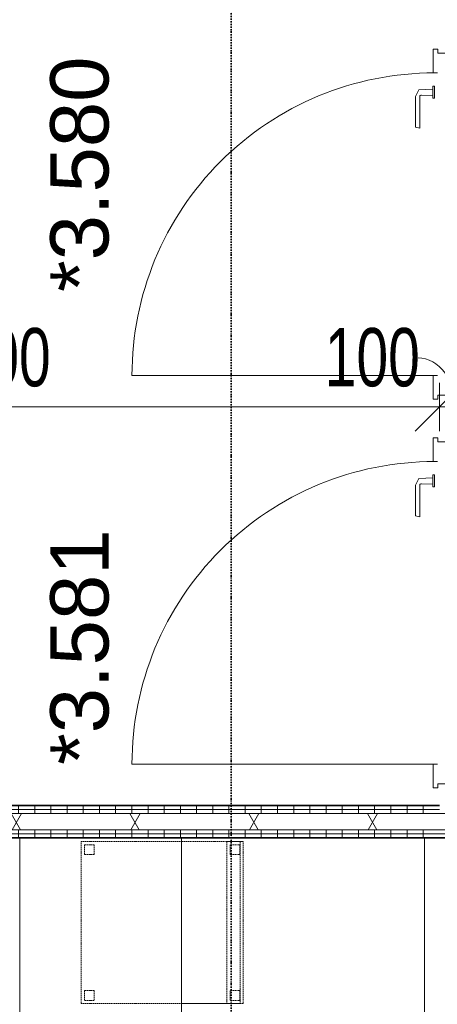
# Model space of a CAD drawing. Header units: millimetres. Extents: x -80560 to 110805, y -11020 to 52719.
# Tile 92 of 145: x 74948 to 76238, y 17536 to 20576. Entities that reach past the tile are written whole.
import ezdxf

# ---------------------------------------------------------------- set-up
doc = ezdxf.new("R2010")
doc.units = ezdxf.units.MM
doc.linetypes.add('DASHDOT2', pattern=[8, 4, -2, 0, -2])
doc.linetypes.add('DASHED2', pattern=[6, 4, -2])
for name, color, linetype, lineweight in [('A-ANNO-DIMS', 211, 'Continuous', 9), ('A-ANNO-DIMS-100', 211, 'Continuous', 9), ('A-DOOR', 31, 'Continuous', 18), ('A-GLAZ', 151, 'Continuous', 18), ('A-GLAZ-IDEN', 152, 'Continuous', 18), ('A-WALL', 113, 'Continuous', 35), ('A-WALL-PATT', 111, 'Continuous', 35), ('G-ANNO-SYMB', 111, 'Continuous', 9), ('I-FURN', 30, 'Continuous', 18), ('I-WALL', 2, 'Continuous', 18)]:
    doc.layers.add(name, color=color, linetype=linetype, lineweight=lineweight)
doc.styles.add('Arial', font='arial.ttf', dxfattribs={"height": 180})
doc.styles.add('Arial_5', font='arial.ttf', dxfattribs={"width": 0.7, "height": 180})
doc.dimstyles.new('n3o_1_8', dxfattribs={"dimscale": 304.8, "dimtxt": 183.646692, "dimasz": 0.492126, "dimexe": 0.246063, "dimexo": 0.0625, "dimgap": 0.032808, "dimtad": 1, "dimdec": 0, "dimdsep": 46, "dimtxsty": 'Arial_5', "dimblk1": 'OBLIQUE', "dimblk2": 'OBLIQUE', "dimsah": 1, "dimcen": 0.09, "dimdle": 0.246063, "dimazin": 0, "dimtfac": 1, "dimtdec": 4, "dimtix": 1, "dimtmove": 0, "dimatfit": 3, "dimfxl": 0.246063, "dimfxlon": 1, "dimtvp": 1, "dimtolj": 1, "dimtzin": 0, "dimarcsym": 2})
doc.dimstyles.new('n3o_1_8_1', dxfattribs={"dimscale": 304.8, "dimtxt": 183.646692, "dimasz": 0.492126, "dimexe": 0.246063, "dimexo": 0.0625, "dimgap": 0.032808, "dimtad": 1, "dimdec": 0, "dimdsep": 46, "dimtxsty": 'Arial_5', "dimblk1": 'OBLIQUE', "dimblk2": 'OBLIQUE', "dimsah": 1, "dimcen": 0.09, "dimdle": 0.246063, "dimazin": 0, "dimtfac": 1, "dimtdec": 4, "dimtix": 1, "dimtmove": 1, "dimatfit": 3, "dimfxl": 0.246063, "dimfxlon": 1, "dimtvp": 1, "dimtolj": 1, "dimtzin": 0, "dimarcsym": 2})
pattern_1 = [(90, (74844.82, 18050), (-50, -2e-13), [])]

# ---------------------------------------------------------------- blocks, each defined once
blk = doc.blocks.new('82_tafel1 - tafel 500x700 2-V205-DO_03 derde verdieping')
at = {"layer": 'I-FURN', "linetype": 'DASHED2'}
for p, q in [((261.5, 250), (-350, 250)), ((-350, 250), (-350, -250)), ((261.5, 250), (-350, 250)), ((-350, 250), (-350, -250)), ((-350, 250), (-350, 190)), ((-290, 250), (-350, 250)), ((-290, 190), (-290, 250)), ((-290, 250), (261.5, 250)), ((-290, 250), (-290, 190)), ((-350, -190), (-350, 190)), ((-350, 190), (-290, 190)), ((-290, 190), (-350, 190)), ((-290, -190), (-350, -190)), ((-350, -190), (-290, -190)), ((-350, -190), (-350, -250)), ((-290, -250), (-290, -190)), ((-290, -190), (-290, -250)), ((-350, -250), (261.5, -250)), ((-350, -250), (261.5, -250)), ((-350, -250), (-290, -250)), ((261.5, -250), (-290, -250))]:
    blk.add_line(p, q, dxfattribs=at)
blk = doc.blocks.new('82_zitmeubel - stoel 500x500-V206-DO_03 derde verdieping')
at = {"layer": 'I-FURN', "linetype": 'DASHED2'}
for p, q in [((-192.1, -73), (-192.1, 237)), ((-192.1, 237), (-192.1, -73)), ((-192.1, 237), (307.9, 237)), ((-192.1, 237), (307.9, 237)), ((-182.1, 226), (-182.1, 198)), ((-182.1, 198), (-182.1, 226)), ((-153.1, 227), (-181.1, 227)), ((-181.1, 227), (-153.1, 227)), ((-152.1, 198), (-152.1, 226)), ((-152.1, 226), (-152.1, 198)), ((267.9, 226), (267.9, 198)), ((267.9, 198), (267.9, 226)), ((296.9, 227), (268.9, 227)), ((268.9, 227), (296.9, 227)), ((297.9, 198), (297.9, 226)), ((297.9, 226), (297.9, 198)), ((307.9, 237), (307.9, -73)), ((307.9, -73), (307.9, 237)), ((-181.1, 197), (-153.1, 197)), ((-153.1, 197), (-181.1, 197)), ((268.9, 197), (296.9, 197)), ((296.9, 197), (268.9, 197)), ((-192.1, -213), (-192.1, -73)), ((-192.1, -73), (-192.1, -263)), ((307.9, -73), (307.9, -213)), ((307.9, -263), (307.9, -73)), ((-192.1, -254.1), (-192.1, -213)), ((307.9, -213), (-192.1, -213)), ((-182.1, -224), (-182.1, -252)), ((-182.1, -252), (-182.1, -224)), ((-153.1, -223), (-181.1, -223)), ((-181.1, -223), (-153.1, -223)), ((-152.1, -252), (-152.1, -224)), ((-152.1, -224), (-152.1, -252)), ((267.9, -224), (267.9, -252)), ((267.9, -252), (267.9, -224)), ((296.9, -223), (268.9, -223)), ((268.9, -223), (296.9, -223)), ((297.9, -252), (297.9, -224)), ((297.9, -224), (297.9, -252)), ((307.9, -213), (307.9, -254.1)), ((-192.1, -263), (-192.1, -254.1)), ((307.9, -254.1), (-192.1, -254.1)), ((-192.1, -263), (307.9, -263)), ((-192.1, -263), (307.9, -263)), ((-181.1, -253), (-153.1, -253)), ((-153.1, -253), (-181.1, -253)), ((268.9, -253), (296.9, -253)), ((296.9, -253), (268.9, -253)), ((307.9, -254.1), (307.9, -263))]:
    blk.add_line(p, q, dxfattribs=at)
for centre, start, end in [((-181.1, 226), 90, 180), ((-181.1, 226), 150, 165), ((-181.1, 226), 165, 180), ((-181.1, 226), 135, 150), ((-181.1, 226), 120, 135), ((-181.1, 226), 105, 120), ((-181.1, 226), 90, 105), ((-153.1, 226), 360, 90), ((-153.1, 226), 75, 90), ((-153.1, 226), 15, 75), ((-153.1, 226), 360, 15), ((268.9, 226), 90, 180), ((268.9, 226), 120, 180), ((268.9, 226), 90, 120), ((296.9, 226), 360, 90), ((296.9, 226), 75, 90), ((296.9, 226), 15, 75), ((296.9, 226), 360, 15), ((-181.1, 198), 180, 270), ((-181.1, 198), 180, 225), ((-181.1, 198), 225, 255), ((-181.1, 198), 255, 270), ((-153.1, 198), 270, 0), ((-153.1, 198), 270, 330), ((-153.1, 198), 330, 0), ((268.9, 198), 180, 270), ((268.9, 198), 180, 225), ((268.9, 198), 225, 270), ((296.9, 198), 270, 360), ((296.9, 198), 270, 330), ((296.9, 198), 330, 360), ((-181.1, -224), 90, 180), ((-181.1, -224), 120, 180), ((-181.1, -224), 105, 120), ((-181.1, -224), 90, 105), ((-153.1, -224), 75, 90), ((-153.1, -224), 0, 90), ((-153.1, -224), 60, 75), ((-153.1, -224), 45, 60), ((-153.1, -224), 0, 45), ((268.9, -224), 90, 180), ((268.9, -224), 90, 180), ((296.9, -224), 0, 90), ((296.9, -224), 0, 90), ((-181.1, -252), 180, 270), ((-181.1, -252), 180, 270), ((-153.1, -252), 270, 0), ((-153.1, -252), 270, 0), ((268.9, -252), 180, 270), ((268.9, -252), 180, 270), ((296.9, -252), 270, 0), ((296.9, -252), 270, 0)]:
    blk.add_arc(centre, 1, start, end, dxfattribs=at)
blk = doc.blocks.new('32_n3o_deur_enkel - 90x139_17_K_930_2410x1080-31972294-DO_03 derde verdieping')
at = {"layer": 'A-GLAZ'}
for p, q in [((-540, 69.5), (-450, 69.5)), ((-540, 54.5), (-540, 69.5)), ((-450, 69.5), (-450, -15.5)), ((450, 69.5), (540, 69.5)), ((450, -15.5), (450, 69.5)), ((540, 69.5), (540, 54.5)), ((-528, 54.5), (-540, 54.5)), ((-528, -54.5), (-528, 54.5)), ((528, 54.5), (528, -54.5)), ((540, 54.5), (528, 54.5)), ((-540, -54.5), (-528, -54.5)), ((-540, -69.5), (-540, -54.5)), ((-467, -55.5), (-467, -69.5)), ((467, -69.5), (467, -55.5)), ((528, -54.5), (540, -54.5)), ((540, -54.5), (540, -69.5)), ((-467, -69.5), (-540, -69.5)), ((540, -69.5), (467, -69.5))]:
    blk.add_line(p, q, dxfattribs=at)
blk = doc.blocks.new('30_n3o_beslag_deurkruk_met_schild - std-V215-DO_03 derde verdieping')
at = {"layer": 'A-DOOR'}
for p, q in [((18.5, 0), (-18.5, 0)), ((-18.5, 0), (-18.5, -5)), ((18.5, -5), (18.5, 0)), ((-18.5, -5), (18.5, -5)), ((-7.8, -48.4), (-10, -5)), ((10, -5), (8.3, -39.7)), ((12.7, -58), (-7.8, -48.4)), ((108, -58), (12.7, -58)), ((13.3, -45), (111, -45)), ((111, -45), (108, -58))]:
    blk.add_line(p, q, dxfattribs=at)
at = {"layer": 'A-DOOR', "flags": 128}
blk.add_lwpolyline([(8.3, -39.7), (8.6, -41.7), (9.6, -43.4), (11.3, -44.6), (13.3, -45)], dxfattribs=at)
blk = doc.blocks.new('00_n3o_symbool_swingangle - std-31756284-DO_03 derde verdieping')
at = {"layer": 'A-DOOR'}
blk.add_line((-415, 10), (-415, 944), dxfattribs=at)
blk.add_arc((-415, 10), 934, 360, 90, dxfattribs=at)
blk = doc.blocks.new('DIMBLOCK262-DO_03 derde verdieping')
at = {"layer": 'A-ANNO-DIMS-100'}
for p, q in [((73444.8, 19380.5), (73519.8, 19455.5)), ((73444.8, 19455.5), (73444.8, 19305.5)), ((73444.8, 19380.5), (73444.8, 19455.5)), ((76244.8, 19380.5), (76319.8, 19455.5)), ((76244.8, 19455.5), (76244.8, 19305.5)), ((76244.8, 19380.5), (76244.8, 19455.5)), ((73444.8, 19380.5), (73369.8, 19305.5)), ((73444.8, 19380.5), (76244.8, 19380.5)), ((76244.8, 19380.5), (76169.8, 19305.5))]:
    blk.add_line(p, q, dxfattribs=at)
at = {"layer": 'A-ANNO-DIMS-100', "color": 0, "insert": (74652.7, 19624.2), "char_height": 180, "width": 461.094, "attachment_point": 1, "line_spacing_factor": 0.941778, "style": 'Arial_5'}
blk.add_mtext('2800', dxfattribs=at)
blk = doc.blocks.new('_Oblique')
at = {"color": 0, "linetype": 'ByBlock', "lineweight": -2}
blk.add_line((-0.5, -0.5), (0.5, 0.5), dxfattribs=at)
blk = doc.blocks.new('DIMBLOCK263-DO_03 derde verdieping')
at = {"layer": 'A-ANNO-DIMS-100'}
for p, q in [((76244.8, 19380.5), (76319.8, 19455.5)), ((76244.8, 19455.5), (76244.8, 19305.5)), ((76244.8, 19380.5), (76244.8, 19455.5)), ((76344.8, 19380.5), (76419.8, 19455.5)), ((76344.8, 19455.5), (76344.8, 19305.5)), ((76344.8, 19380.5), (76344.8, 19455.5)), ((76244.8, 19380.5), (76169.8, 19305.5)), ((76244.8, 19380.5), (76344.8, 19380.5)), ((76344.8, 19380.5), (76269.8, 19305.5))]:
    blk.add_line(p, q, dxfattribs=at)
blk.add_ellipse((76179, 19380.5), major_axis=(0, 151.3), ratio=0.765942, start_param=4.712389, end_param=6.283185, dxfattribs=at)
at = {"layer": 'A-ANNO-DIMS-100', "color": 0, "insert": (75890.8, 19624.2), "char_height": 180, "width": 345.821, "attachment_point": 1, "line_spacing_factor": 0.941778, "style": 'Arial_5'}
blk.add_mtext('100', dxfattribs=at)

msp = doc.modelspace()

# ---------------------------------------------------------------- hatches: boundary and pattern name
at = {"layer": 'A-WALL-PATT', "lineweight": 18}
h = msp.add_hatch(dxfattribs=at)
h.set_pattern_fill('FP_185', color=256, angle=90, style=0, pattern_type=2)
h.set_pattern_definition(pattern_1)
h.paths.add_polyline_path([(76244.8, 18137.5), (76244.8, 18150), (73444.8, 18150), (73444.8, 18137.5), (75948.5, 18137.5)], flags=0)
h = msp.add_hatch(dxfattribs=at)
h.set_pattern_fill('FP_185', color=256, angle=90, style=0, pattern_type=2)
h.set_pattern_definition(pattern_1)
h.paths.add_polyline_path([(76244.8, 18125), (76244.8, 18137.5), (73444.8, 18137.5), (73444.8, 18125), (75948.5, 18125)], flags=0)
h = msp.add_hatch(dxfattribs=at)
h.set_pattern_fill('FP_2', color=256, style=0, pattern_type=2)
h.set_pattern_definition([(60, (24894.82, 0), (-274.963, 158.75), []), (120, (24894.82, 0), (-274.963, -158.75), [])])
h.paths.add_polyline_path([(76244.8, 18075), (76244.8, 18125), (73444.8, 18125), (73444.8, 18075), (75948.5, 18075)], flags=0)
h = msp.add_hatch(dxfattribs=at)
h.set_pattern_fill('FP_185', color=256, angle=90, style=0, pattern_type=2)
h.set_pattern_definition(pattern_1)
h.paths.add_polyline_path([(76244.8, 18062.5), (76244.8, 18075), (73444.8, 18075), (73444.8, 18062.5), (75948.5, 18062.5)], flags=0)
h = msp.add_hatch(dxfattribs=at)
h.set_pattern_fill('FP_185', color=256, angle=90, style=0, pattern_type=2)
h.set_pattern_definition(pattern_1)
h.paths.add_polyline_path([(76244.8, 18050), (76244.8, 18062.5), (73444.8, 18062.5), (73444.8, 18050), (75948.5, 18050)], flags=0)

# ---------------------------------------------------------------- linework, layer by layer
at = {"layer": 'A-WALL', "lineweight": 18}
for p, q in [((72694.8, 18137.5), (76244.8, 18137.5)), ((73444.8, 18125), (78284.3, 18125)), ((72694.8, 18062.5), (77717.3, 18062.5)), ((73444.8, 18075), (78284.3, 18075))]:
    msp.add_line(p, q, dxfattribs=at)
at = {"layer": 'G-ANNO-SYMB', "linetype": 'DASHDOT2', "lineweight": 35}
msp.add_line((75602.1, 48549.1), (75602.1, 9150.1), dxfattribs=at)
at = {"layer": 'I-WALL', "lineweight": 35}
for p, q in [((76244.8, 18150), (72694.8, 18150)), ((72694.8, 18050), (77704.8, 18050))]:
    msp.add_line(p, q, dxfattribs=at)

# ---------------------------------------------------------------- block references
at = {"layer": 'A-DOOR'}
for name, p, rotation in [('00_n3o_symbool_swingangle - std-31756284-DO_03 derde verdieping', (76239.3, 19893), 89.99999999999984), ('30_n3o_beslag_deurkruk_met_schild - std-V215-DO_03 derde verdieping', (76229.3, 20352), 270), ('00_n3o_symbool_swingangle - std-31756284-DO_03 derde verdieping', (76239.3, 18693), 89.99999999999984), ('30_n3o_beslag_deurkruk_met_schild - std-V215-DO_03 derde verdieping', (76229.3, 19152), 270)]:
    msp.add_blockref(name, p, dxfattribs=dict(at, rotation=rotation))
at = {"layer": 'A-GLAZ', "rotation": 269.9999999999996}
for p in [(76294.8, 19945), (76294.8, 18745)]:
    msp.add_blockref('32_n3o_deur_enkel - 90x139_17_K_930_2410x1080-31972294-DO_03 derde verdieping', p, dxfattribs=at)
at = {"layer": 'I-FURN', "linetype": 'DASHED2', "rotation": 90.00000000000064}
for name, p in [('82_tafel1 - tafel 500x700 2-V205-DO_03 derde verdieping', (75198.6, 17788.5)), ('82_zitmeubel - stoel 500x500-V206-DO_03 derde verdieping', (75375.7, 17730.6)), ('82_tafel1 - tafel 500x700 2-V205-DO_03 derde verdieping', (76448.6, 17788.5))]:
    msp.add_blockref(name, p, dxfattribs=at)

# ---------------------------------------------------------------- texts
at = {"layer": 'A-GLAZ-IDEN', "lineweight": 9, "char_height": 180, "width": 865.822, "attachment_point": 1, "rotation": 90, "style": 'Arial'}
for s, insert in [('*3.580', (75042.9, 19735.4)), ('*3.581', (75042.9, 18275.3))]:
    msp.add_mtext(s, dxfattribs=dict(at, insert=insert))

# ---------------------------------------------------------------- dimensions: what is measured, and where the dimension line sits
at = {"layer": 'A-ANNO-DIMS'}
dim = msp.add_linear_dim(base=(76244.8, 19380.5), p1=(73444.8, 19455.5), p2=(76244.8, 19455.5), dimstyle='n3o_1_8', override={"dimpost": '<>', "dimfxl": 2800.000001}, dxfattribs=at)
dim.commit()
dim.dimension.update_dxf_attribs({"geometry": 'DIMBLOCK262-DO_03 derde verdieping', "text_midpoint": (74844.8, 19482.4)})
dim = msp.add_linear_dim(base=(76344.8, 19380.5), p1=(76244.8, 19455.5), p2=(76344.8, 19455.5), dimstyle='n3o_1_8_1', override={"dimpost": '<>', "dimfxl": 100}, dxfattribs=at)
dim.commit()
dim.dimension.update_dxf_attribs({"geometry": 'DIMBLOCK263-DO_03 derde verdieping', "text_midpoint": (76063.7, 19504.2), "dimtype": 160})

doc.saveas('drawing.dxf')
